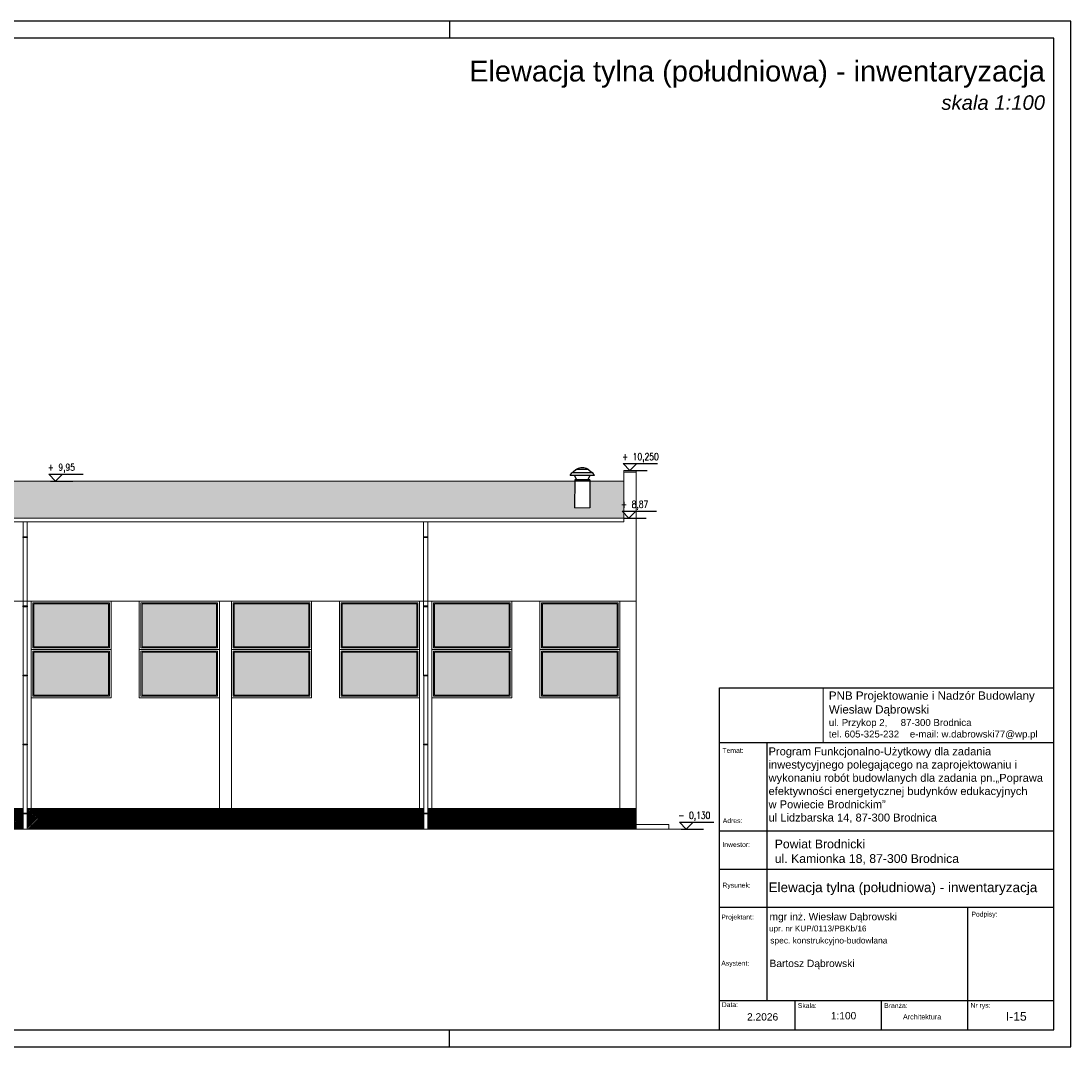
# Model space of a CAD drawing. Header units: millimetres. Extents: x 0 to 111311, y -48878 to -25280.
# Tile 72 of 161: x 82705 to 85746, y -48878 to -45908. Entities that reach past the tile are written whole.
import ezdxf
from ezdxf.enums import TextEntityAlignment as Align

# ---------------------------------------------------------------- set-up
doc = ezdxf.new("R2010")
doc.units = ezdxf.units.MM
for name, color, linetype in [('-TABELKA', 2, 'Continuous'), ('e-cad_cienkie', 1, 'Continuous'), ('e-cad_opisy', 7, 'Continuous')]:
    doc.layers.add(name, color=color, linetype=linetype)
for name, color, linetype, lineweight in [('A-Opis', 7, 'Continuous', 15), ('kreskowanie', 250, 'Continuous', 9), ('OPIS', 7, 'Continuous', 5), ('opisy', 235, 'Continuous', 0), ('wymiar', 1, 'Continuous', 9)]:
    doc.layers.add(name, color=color, linetype=linetype, lineweight=lineweight)
doc.styles.add('ARIAL', font='arial.ttf')
doc.styles.add('e-cad_1', font='simplex.shx', dxfattribs={"width": 0.8})
doc.styles.get("Standard").update_dxf_attribs({"font": 'arial.ttf'})
picture_1 = doc.add_image_def('image1.jpg', size_in_pixel=(163, 86))

# ---------------------------------------------------------------- blocks, each defined once
blk = doc.blocks.new('e-cad_kota_3')
blk.add_line((-2, 2), (8, 2))
blk.add_lwpolyline([(-2, 2), (0, 0), (2, 2)])
at = {"style": 'e-cad_1', "width": 0.8}
blk.add_attdef('ZNAK', text='', height=2, dxfattribs=at).set_placement((-0.5, 3), align=Align.RIGHT)
blk.add_attdef('RZEDNA', (0.8, 3), '', height=2, dxfattribs=at)

msp = doc.modelspace()

# ---------------------------------------------------------------- hatches: boundary and pattern name
at = {"layer": 'A-Opis'}
h = msp.add_hatch(color=135, dxfattribs=at)
h.set_gradient(color1=(103, 145, 152), color2=(200, 215, 218), rotation=45, one_color=1, name='SPHERICAL')
h.paths.add_polyline_path([(82742.368, -47719.396), (82742.368, -47595.396), (82958.368, -47595.396), (82958.368, -47719.396)])
h.paths.add_polyline_path([(82742.368, -47859.396), (82742.368, -47735.396), (82958.368, -47735.396), (82958.368, -47859.396)])
h = msp.add_hatch(color=135, dxfattribs=at)
h.set_gradient(color1=(103, 145, 152), color2=(200, 215, 218), rotation=45, one_color=1, name='SPHERICAL')
h.paths.add_polyline_path([(83055.368, -47719.396), (83055.368, -47595.396), (83271.368, -47595.396), (83271.368, -47719.396)])
h.paths.add_polyline_path([(83055.368, -47859.396), (83055.368, -47735.396), (83271.368, -47735.396), (83271.368, -47859.396)])
h = msp.add_hatch(color=135, dxfattribs=at)
h.set_gradient(color1=(103, 145, 152), color2=(200, 215, 218), rotation=45, one_color=1, name='SPHERICAL')
h.paths.add_polyline_path([(83322.368, -47719.396), (83322.368, -47595.396), (83538.368, -47595.396), (83538.368, -47719.396)])
h.paths.add_polyline_path([(83322.368, -47859.396), (83322.368, -47735.396), (83538.368, -47735.396), (83538.368, -47859.396)])
h = msp.add_hatch(color=135, dxfattribs=at)
h.set_gradient(color1=(103, 145, 152), color2=(200, 215, 218), rotation=45, one_color=1, name='SPHERICAL')
h.paths.add_polyline_path([(83635.368, -47719.396), (83635.368, -47595.396), (83851.368, -47595.396), (83851.368, -47719.396)])
h.paths.add_polyline_path([(83635.368, -47859.396), (83635.368, -47735.396), (83851.368, -47735.396), (83851.368, -47859.396)])
h = msp.add_hatch(color=135, dxfattribs=at)
h.set_gradient(color1=(103, 145, 152), color2=(200, 215, 218), rotation=45, one_color=1, name='SPHERICAL')
h.paths.add_polyline_path([(83902.368, -47719.396), (83902.368, -47595.396), (84118.368, -47595.396), (84118.368, -47719.396)])
h.paths.add_polyline_path([(83902.368, -47859.396), (83902.368, -47735.396), (84118.368, -47735.396), (84118.368, -47859.396)])
h = msp.add_hatch(color=135, dxfattribs=at)
h.set_gradient(color1=(103, 145, 152), color2=(200, 215, 218), rotation=45, one_color=1, name='SPHERICAL')
h.paths.add_polyline_path([(84215.368, -47719.396), (84215.368, -47595.396), (84431.368, -47595.396), (84431.368, -47719.396)])
h.paths.add_polyline_path([(84215.368, -47859.396), (84215.368, -47735.396), (84431.368, -47735.396), (84431.368, -47859.396)])
at = {"layer": 'kreskowanie', "ltscale": 50}
h = msp.add_hatch(dxfattribs=at)
h.set_pattern_fill('ANSI31', color=256, angle=180)
h.paths.add_polyline_path([(78376.642, -48247.396), (78376.642, -48171.396), (79762.368, -48171.396), (79762.368, -48234.396), (79667.368, -48234.396), (79667.368, -48247.396), (78933.848, -48247.396), (78883.848, -48247.396), (78873.848, -48247.396), (78823.848, -48247.396), (78743.848, -48247.396), (78693.848, -48247.396), (78683.848, -48247.396), (78633.848, -48247.396), (78553.848, -48247.396), (78503.848, -48247.396), (78493.848, -48247.396), (78443.848, -48247.396), (78418.806, -48247.396)])
h.paths.add_polyline_path([(77446.915, -48247.396), (77446.915, -48171.379), (78364.946, -48171.154), (78364.965, -48247.396), (78321.848, -48247.396), (78321.848, -48241.396), (78161.848, -48241.396), (78161.806, -48247.396), (78124.848, -48247.396), (78124.848, -48241.396), (77964.848, -48241.396), (77964.806, -48247.396), (77926.848, -48247.396), (77926.848, -48241.396), (77766.848, -48241.396), (77766.806, -48247.396), (77734.848, -48247.396), (77734.848, -48241.396), (77574.848, -48241.396), (77574.806, -48247.396)])
h.paths.add_polyline_path([(81155.595, -48247.396), (81551.114, -48247.396), (81551.099, -48187.396), (80402.868, -48187.396), (80402.868, -48247.396)])
h.paths.add_polyline_path([(81562.868, -48247.396), (81562.868, -48203.632), (81563.368, -48203.632), (81563.368, -48201.632), (81562.868, -48201.632), (81562.868, -48187.396), (82010.864, -48187.396), (82711.099, -48187.396), (82711.102, -48201.632), (82710.368, -48201.632), (82710.368, -48203.632), (82711.103, -48203.632), (82711.114, -48247.396)])
h.paths.add_polyline_path([(83871.114, -48247.396), (83871.099, -48187.396), (82722.868, -48187.396), (82722.868, -48247.396)])
h.paths.add_polyline_path([(77097.368, -48247.396), (77097.368, -48171.396), (76423.142, -48171.396), (76423.142, -48247.396)])
h.paths.add_polyline_path([(80391.114, -48247.396), (80391.099, -48187.396), (79762.368, -48187.396), (79762.368, -48247.396)])
h.paths.add_polyline_path([(84486.368, -48247.396), (84486.368, -48187.396), (83882.868, -48187.396), (83882.868, -48247.396)])
h.paths.add_polyline_path([(77097.368, -48234.396), (77224.142, -48234.396), (77224.142, -48171.396), (77097.368, -48171.396)])
h.paths.add_polyline_path([(77374.142, -48234.396), (77374.142, -48171.396), (77446.915, -48171.379), (77446.915, -48214.396), (77421.783, -48214.396), (77381.783, -48214.396), (77401.783, -48234.396)])
h.paths.add_polyline_path([(77446.915, -48234.396), (77446.915, -48214.396), (77421.783, -48214.396), (77401.783, -48234.396)])
h.paths.add_polyline_path([(77421.783, -48214.396), (77381.783, -48214.396), (77401.783, -48234.396)])
h.paths.add_polyline_path([(77392.021, -48200.587), (77392.021, -48229.158), (77415.259, -48229.158), (77415.259, -48200.587)], flags=24)
h.paths.add_polyline_path([(77403.831, -48174.634), (77403.831, -48210.349), (77479.735, -48210.349), (77479.735, -48174.634)], flags=24)
h.paths.add_polyline_path([(77392.021, -48200.587), (77392.021, -48229.158), (77415.259, -48229.158), (77415.259, -48200.587)], flags=24)
h.paths.add_polyline_path([(77403.831, -48174.634), (77403.831, -48210.349), (77479.735, -48210.349), (77479.735, -48174.634)], flags=24)
at = {"layer": 'OPIS', "ltscale": 4}
h = msp.add_hatch(dxfattribs=at)
h.set_pattern_fill('AR-SAND', color=254, scale=0.1)
h.paths.add_polyline_path([(79798.368, -47347.297), (79798.368, -47239.885), (79807.142, -47239.885), (79810.142, -47239.885), (79815.142, -47239.885), (79889.401, -47239.885), (79889.407, -47265.277, 1), (79901.355, -47265.277), (79901.355, -47239.885), (81722.862, -47239.885), (81722.862, -47265.277, 1), (81734.81, -47265.277, 0), (81734.81, -47265.277, 1), (81722.862, -47265.277), (81722.862, -47239.885), (81722.862, -47212.545), (81734.823, -47212.545), (81734.816, -47239.885), (82805.245, -47239.885), (84308.235, -47239.885), (84308.157, -47317.297), (84352.423, -47317.297), (84352.501, -47239.885), (84450.368, -47239.885), (84450.368, -47332.297), (84450.368, -47347.297)])

# ---------------------------------------------------------------- linework, layer by layer
at = {"layer": '-TABELKA', "color": 7}
for p, q in [((84727.941, -48828.235), (84727.941, -47838.758)), ((84727.941, -47838.758), (85695.575, -47838.758)), ((84727.941, -47997.142), (85695.575, -47997.142)), ((84727.941, -47997.142), (85695.575, -47997.142)), ((84865.49, -48743.192), (84865.49, -47997.142)), ((84727.941, -48252.933), (85695.575, -48252.933)), ((84727.941, -48363.063), (85695.575, -48363.063)), ((84727.941, -48473.063), (85695.575, -48473.063)), ((85445.575, -48473.063), (85445.575, -48828.235)), ((84727.941, -48743.192), (85695.575, -48743.192)), ((84945.575, -48743.192), (84945.575, -48828.235)), ((85195.575, -48743.192), (85195.575, -48828.235)), ((84727.941, -48828.235), (85695.575, -48828.235))]:
    msp.add_line(p, q, dxfattribs=at)
for p, q in [((84295.327, -47223.641), (84300.299, -47216.555)), ((84359.709, -47215.767), (84301.076, -47215.708)), ((84311.454, -47207.356), (84304.005, -47213.816)), ((84312.164, -47206.858), (84312.144, -47206.865)), ((84348.659, -47206.902), (84312.144, -47206.865)), ((84349.348, -47207.394), (84356.784, -47213.869)), ((84365.442, -47223.712), (84360.484, -47216.616)), ((84365.442, -47223.712), (84295.327, -47223.641)), ((84307.391, -47223.767), (84307.489, -47223.71)), ((84309.849, -47228.035), (84307.391, -47223.767)), ((84307.489, -47223.71), (84307.588, -47223.654)), ((84314.849, -47236.487), (84307.489, -47223.71)), ((84309.948, -47227.978), (84307.489, -47223.71)), ((84308.238, -47236.48), (84308.157, -47317.297)), ((84352.501, -47239.93), (84308.235, -47239.885)), ((84352.501, -47239.93), (84308.235, -47239.885)), ((84352.505, -47236.525), (84308.238, -47236.48)), ((84311.644, -47235.504), (84311.639, -47240.674)), ((84343.154, -47223.689), (84317.615, -47223.664)), ((84345.894, -47236.518), (84353.28, -47223.756)), ((84349.101, -47235.541), (84349.096, -47240.712)), ((84352.505, -47236.525), (84352.423, -47317.297)), ((84353.28, -47223.756), (84353.181, -47223.7))]:
    msp.add_line(p, q)
for centre, radius, start, end in [((84303.922, -47219.097), 4.426, 115.091502, 144.942168), ((84298.449, -47207.41), 8.479, 295.091502, 310.933202), ((84314.353, -47210.699), 4.425, 108.970566, 130.933202), ((84310.675, -47199.392), 7.465, 287.452261, 301.351801), ((84330.397, -47232.183), 30.799, 58.939612, 120.944724), ((84350.662, -47198.536), 8.479, 238.939612, 250.91377), ((84346.442, -47210.731), 4.425, 48.951134, 70.91377), ((84362.352, -47207.475), 8.479, 228.951134, 244.792835), ((84356.856, -47219.15), 4.426, 34.942168, 64.792835)]:
    msp.add_arc(centre, radius, start, end)
at = {"layer": 'e-cad_cienkie', "ltscale": 4}
for p, q in [((84453.368, -47209.396), (84518.368, -47209.396)), ((82790.245, -47239.885), (82855.245, -47239.885)), ((84450.368, -47347.297), (84515.368, -47347.297)), ((84616.411, -48247.396), (84681.411, -48247.396))]:
    msp.add_line(p, q, dxfattribs=at)
at = {"layer": 'e-cad_opisy', "ltscale": 2}
for points in [[(75745.575, -48878.235), (85745.575, -48878.235), (85745.575, -45908.235), (75995.575, -45908.235), (75995.575, -45908.235), (75745.575, -45908.235), (75745.575, -48878.235)], [(83945.575, -45908.235), (83945.575, -45958.235)], [(76045.575, -48828.235), (85695.575, -48828.235), (85695.575, -45958.235), (76045.575, -45958.235), (76045.575, -48828.235)], [(83945.575, -48878.235), (83945.575, -48828.235)]]:
    msp.add_lwpolyline(points, dxfattribs=at)
at = {"layer": 'OPIS'}
for p, q in [((84450.368, -47358.21), (84450.368, -47209.396)), ((84450.368, -47209.396), (84486.368, -47209.396)), ((84450.368, -47214.396), (84486.368, -47214.396)), ((84486.368, -48247.396), (84486.368, -47209.396)), ((84486.368, -48247.396), (84486.368, -47209.396)), ((81734.816, -47239.885), (84308.235, -47239.885)), ((84352.501, -47239.885), (84450.368, -47239.885)), ((84308.157, -47317.297), (84352.423, -47317.297)), ((79798.368, -47347.297), (84450.368, -47347.297)), ((79798.368, -47358.21), (84450.368, -47358.21)), ((82710.896, -47358.21), (82711.114, -48247.396)), ((82722.868, -47358.21), (82722.868, -48247.396)), ((83870.896, -47358.21), (83871.114, -48247.396)), ((83882.868, -47358.21), (83882.868, -48247.396)), ((84486.368, -47587.396), (79762.368, -47587.396)), ((82734.368, -47587.396), (82734.368, -48247.396)), ((83279.368, -47587.396), (83279.368, -48247.396)), ((83314.368, -47587.396), (83314.368, -48247.396)), ((83859.368, -47587.396), (83859.368, -48247.396)), ((83894.368, -47587.396), (83894.368, -48247.396)), ((84439.368, -47587.396), (84439.368, -48247.396)), ((84486.368, -47587.396), (84486.368, -48187.396)), ((82711.099, -48187.396), (81562.868, -48187.396)), ((83871.099, -48187.396), (82722.868, -48187.396)), ((84486.368, -48187.396), (83882.868, -48187.396)), ((84670.247, -48247.396), (81155.595, -48247.396)), ((84581.368, -48234.396), (84486.368, -48234.396)), ((84581.368, -48234.396), (84581.368, -48247.396))]:
    msp.add_line(p, q, dxfattribs=at)
for points in [[(82723.368, -47401.632), (82710.368, -47401.632), (82710.368, -47403.632), (82723.368, -47403.632)], [(83883.368, -47401.632), (83870.368, -47401.632), (83870.368, -47403.632), (83883.368, -47403.632)], [(82723.368, -47601.632), (82710.368, -47601.632), (82710.368, -47603.632), (82723.368, -47603.632)], [(82734.368, -47587.396), (82966.368, -47587.396), (82966.368, -47727.396), (82734.368, -47727.396)], [(82739.368, -47592.396), (82961.368, -47592.396), (82961.368, -47722.396), (82739.368, -47722.396)], [(82742.368, -47595.396), (82958.368, -47595.396), (82958.368, -47719.396), (82742.368, -47719.396)], [(83047.368, -47587.396), (83279.368, -47587.396), (83279.368, -47727.396), (83047.368, -47727.396)], [(83052.368, -47592.396), (83274.368, -47592.396), (83274.368, -47722.396), (83052.368, -47722.396)], [(83055.368, -47595.396), (83271.368, -47595.396), (83271.368, -47719.396), (83055.368, -47719.396)], [(83314.368, -47587.396), (83546.368, -47587.396), (83546.368, -47727.396), (83314.368, -47727.396)], [(83319.368, -47592.396), (83541.368, -47592.396), (83541.368, -47722.396), (83319.368, -47722.396)], [(83322.368, -47595.396), (83538.368, -47595.396), (83538.368, -47719.396), (83322.368, -47719.396)], [(83627.368, -47587.396), (83859.368, -47587.396), (83859.368, -47727.396), (83627.368, -47727.396)], [(83632.368, -47592.396), (83854.368, -47592.396), (83854.368, -47722.396), (83632.368, -47722.396)], [(83635.368, -47595.396), (83851.368, -47595.396), (83851.368, -47719.396), (83635.368, -47719.396)], [(83883.368, -47601.632), (83870.368, -47601.632), (83870.368, -47603.632), (83883.368, -47603.632)], [(83894.368, -47587.396), (84126.368, -47587.396), (84126.368, -47727.396), (83894.368, -47727.396)], [(83899.368, -47592.396), (84121.368, -47592.396), (84121.368, -47722.396), (83899.368, -47722.396)], [(83902.368, -47595.396), (84118.368, -47595.396), (84118.368, -47719.396), (83902.368, -47719.396)], [(84207.368, -47587.396), (84439.368, -47587.396), (84439.368, -47727.396), (84207.368, -47727.396)], [(84212.368, -47592.396), (84434.368, -47592.396), (84434.368, -47722.396), (84212.368, -47722.396)], [(84215.368, -47595.396), (84431.368, -47595.396), (84431.368, -47719.396), (84215.368, -47719.396)], [(82734.368, -47727.396), (82966.368, -47727.396), (82966.368, -47867.396), (82734.368, -47867.396)], [(82739.368, -47732.396), (82961.368, -47732.396), (82961.368, -47862.396), (82739.368, -47862.396)], [(82742.368, -47735.396), (82958.368, -47735.396), (82958.368, -47859.396), (82742.368, -47859.396)], [(83047.368, -47727.396), (83279.368, -47727.396), (83279.368, -47867.396), (83047.368, -47867.396)], [(83052.368, -47732.396), (83274.368, -47732.396), (83274.368, -47862.396), (83052.368, -47862.396)], [(83055.368, -47735.396), (83271.368, -47735.396), (83271.368, -47859.396), (83055.368, -47859.396)], [(83314.368, -47727.396), (83546.368, -47727.396), (83546.368, -47867.396), (83314.368, -47867.396)], [(83319.368, -47732.396), (83541.368, -47732.396), (83541.368, -47862.396), (83319.368, -47862.396)], [(83322.368, -47735.396), (83538.368, -47735.396), (83538.368, -47859.396), (83322.368, -47859.396)], [(83627.368, -47727.396), (83859.368, -47727.396), (83859.368, -47867.396), (83627.368, -47867.396)], [(83632.368, -47732.396), (83854.368, -47732.396), (83854.368, -47862.396), (83632.368, -47862.396)], [(83635.368, -47735.396), (83851.368, -47735.396), (83851.368, -47859.396), (83635.368, -47859.396)], [(83894.368, -47727.396), (84126.368, -47727.396), (84126.368, -47867.396), (83894.368, -47867.396)], [(83899.368, -47732.396), (84121.368, -47732.396), (84121.368, -47862.396), (83899.368, -47862.396)], [(83902.368, -47735.396), (84118.368, -47735.396), (84118.368, -47859.396), (83902.368, -47859.396)], [(84207.368, -47727.396), (84439.368, -47727.396), (84439.368, -47867.396), (84207.368, -47867.396)], [(84212.368, -47732.396), (84434.368, -47732.396), (84434.368, -47862.396), (84212.368, -47862.396)], [(84215.368, -47735.396), (84431.368, -47735.396), (84431.368, -47859.396), (84215.368, -47859.396)], [(82723.368, -47801.632), (82710.368, -47801.632), (82710.368, -47803.632), (82723.368, -47803.632)], [(83883.368, -47801.632), (83870.368, -47801.632), (83870.368, -47803.632), (83883.368, -47803.632)], [(82723.368, -48001.632), (82710.368, -48001.632), (82710.368, -48003.632), (82723.368, -48003.632)], [(83883.368, -48001.632), (83870.368, -48001.632), (83870.368, -48003.632), (83883.368, -48003.632)], [(82723.368, -48201.632), (82710.368, -48201.632), (82710.368, -48203.632), (82723.368, -48203.632)], [(83883.368, -48201.632), (83870.368, -48201.632), (83870.368, -48203.632), (83883.368, -48203.632)]]:
    msp.add_lwpolyline(points, close=True, dxfattribs=at)
at = {"layer": 'opisy', "color": 7}
msp.add_line((85695.575, -47838.758), (85695.575, -48828.235), dxfattribs=at)

# ---------------------------------------------------------------- block references
at = {"layer": 'e-cad_opisy', "ltscale": 4, "xscale": 10, "yscale": 10, "zscale": 10}
for p, values in [((84468.368, -47209.396), {'RZEDNA': '10,250', 'ZNAK': '+'}), ((82805.245, -47239.885), {'RZEDNA': '9,95', 'ZNAK': '+'}), ((84465.368, -47347.297), {'RZEDNA': '8,87', 'ZNAK': '+'}), ((84631.411, -48247.396), {'RZEDNA': '0,130', 'ZNAK': '-'})]:
    msp.add_blockref('e-cad_kota_3', p, dxfattribs=at).add_auto_attribs(values)

# ---------------------------------------------------------------- texts
at = {"layer": '-TABELKA', "color": 0, "style": 'ARIAL'}
msp.add_text('spec. konstrukcyjno-budowlana', height=17.41308, dxfattribs=at).set_placement((84874.61, -48578.572))
at = {"layer": '-TABELKA', "color": 7}
msp.add_text('Architektura', height=14.84069, dxfattribs=at).set_placement((85259.033, -48798.361))
at = {"layer": 'OPIS', "color": 0, "style": 'ARIAL'}
for s, height, p in [('mgr inż. Wiesław Dąbrowski', 21.14059, (84872.576, -48511.353)), ('upr. nr KUP/0113/PBKb/16', 16.91247, (84870.986, -48543.6)), ('Bartosz Dąbrowski', 21.14059, (84872.576, -48646.745))]:
    msp.add_text(s, height=height, dxfattribs=at).set_placement(p)
at = {"layer": 'OPIS', "insert": (84749.707, -46094.614, 0), "char_height": 60, "width": 1841.27105, "attachment_point": 5}
msp.add_mtext('\\pxqr;{\\C7;Elewacja tylna (południowa) - inwentar\\fArial|b0|i0|c0|p34;yzacja\\P\\fArial|b0|i1|c238|p34;\\H0.7x;skala 1:100}', dxfattribs=at)
at = {"layer": 'opisy', "color": 7}
for s, height, p in [('Temat:', 14.0937, (84736.139, -48026.843)), ('Adres:', 14.0937, (84737.039, -48230.122)), ('Inwestor:', 14.0937, (84736.139, -48299.113)), ('Rysunek:', 14.0937, (84736.139, -48416.865)), ('Projektant', 14.0937, (84732.917, -48509.091)), ('Podpisy:', 14.0937, (85457.194, -48500.696)), ('Data:', 14.0937, (84734.248, -48762.646)), ('Skala:', 14.0937, (84954.578, -48765.267)), ('Branża:', 14.0937, (85204.578, -48765.267)), ('Nr rys:', 14.0937, (85454.578, -48764.656)), ('2.2026', 21.1406, (84807.337, -48801.613))]:
    msp.add_text(s, height=height, dxfattribs=at).set_placement(p)
at = {"layer": 'opisy', "color": 7, "style": 'ARIAL'}
for s, height, p in [('Projektant:', 14.09372, (84732.917, -48509.091)), ('Asystent:', 14.0937, (84732.917, -48642.705))]:
    msp.add_text(s, height=height, dxfattribs=at).set_placement(p)
at = {"layer": 'opisy', "color": 7, "insert": (85044.349, -47848.955), "char_height": 25.3687, "width": 967.63429, "attachment_point": 1}
msp.add_mtext('{\\H0.946x;PNB Projektowanie i Nadzór Budowlany\\PWiesław Dąbrowski\\P\\H0.8334x;ul. Przykop 2,     87-300 Brodnica\\Ptel. 605-325-232    e-mail: w.dabrowski77@wp.pl}', dxfattribs=at)
at = {"layer": 'opisy', "color": 1, "attachment_point": 1}
for s, insert, char_height in [('{\\H0.958333x;\\C0;Program Funkcjonalno-Użytkowy dla zadania\\Pinwestycyjnego polegającego na zaprojektowaniu i\\Pwykonaniu robót budowlanych dla zadania pn.„Poprawa\\Pefektywności energetycznej budynków edukacyjnych\\Pw Powiecie Brodnickim” \\P\\A1;\\fArial|b0|i0|c0|p34;ul Lidzbarska 14, 87-300 Brodnica}', (84869.747, -48010.841), 24), ('{\\C0;Powiat Brodnicki\\Pul. Kamionka 18, 87-300 Brodnica}', (84887.591, -48277.778), 25.3687), ('{\\C0;Elewacja tylna (południowa) - inwentaryzacja}', (84869.766, -48402.041), 28), ('{\\C0;1:100}', (85050.276, -48777.153), 21), ('{\\C0;I-15}', (85557.074, -48777.153), 25)]:
    msp.add_mtext(s, dxfattribs=dict(at, insert=insert, char_height=char_height))

# ---------------------------------------------------------------- pictures from other files: only their frames are drawn
at = {"layer": 'wymiar', "color": 7, "ltscale": 1.8}
image = msp.add_image(picture_1, insert=(84727.941, -47997.142), size_in_units=(300.193, 158.384), dxfattribs=at)
image.dxf.flags = 7

doc.saveas('drawing.dxf')
